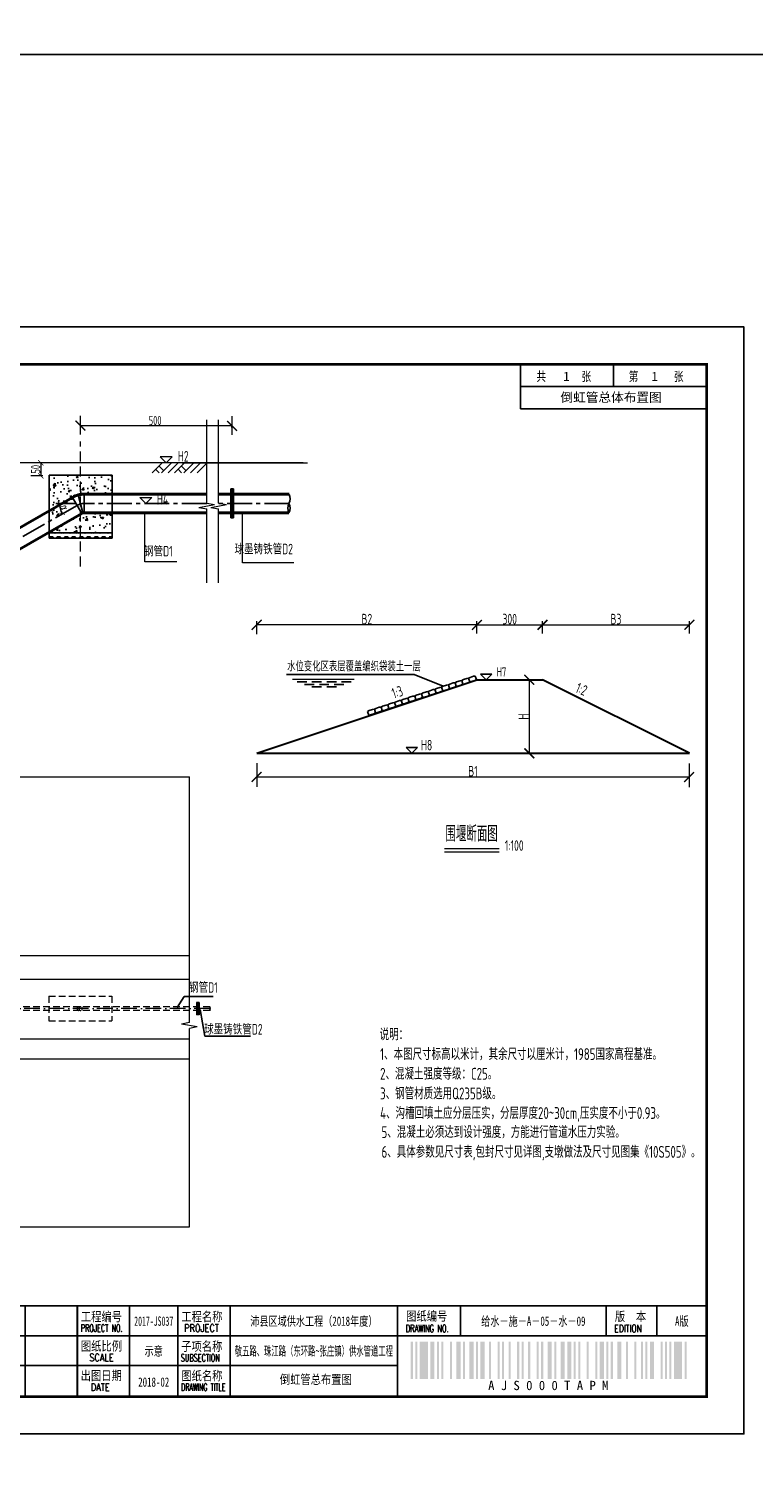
# Model space of a CAD drawing. Extents: x -493406 to 788281, y -298348 to -108123.
# Tile 6 of 6: x 455176 to 457940, y -289353 to -283813. Entities that reach past the tile are written whole.
import ezdxf
from ezdxf.enums import TextEntityAlignment as Align

# ---------------------------------------------------------------- set-up
doc = ezdxf.new("R2010")
doc.units = 0
for name, pattern in [('ACAD_ISO02W100', [15, 12, -3]), ('ACAD_ISO10W100', [18.5, 12, -3, 0.5, -3]), ('CENTER2', [28.575, 19.05, -3.175, 3.175, -3.175]), ('DASHED', [19.05, 12.7, -6.35])]:
    doc.linetypes.add(name, pattern=pattern)
for name, color, linetype in [('GPSCOMMON', 7, 'Continuous'), ('河底线', 5, 'DASHED'), ('管道中心线', 6, 'CENTER2')]:
    doc.layers.add(name, color=color, linetype=linetype)
for name, color, linetype, lineweight in [('SWJGYS01000', 24, 'Continuous', 0), ('建筑物', 2, 'Continuous', 60), ('标注', 4, 'Continuous', 13), ('河口线', 4, 'ACAD_ISO02W100', 70), ('管线', 1, 'Continuous', 25), ('管道', 1, 'Continuous', 25), ('细线', 7, 'Continuous', 20)]:
    doc.layers.add(name, color=color, linetype=linetype, lineweight=lineweight)
doc.styles.add('gpshz', font='tssdeng.shx', dxfattribs={"width": 0.7, "bigfont": 'tssdchn.shx'})
doc.styles.add('HZ', font='hztxt_e.shx', dxfattribs={"width": 0.7, "bigfont": 'hztxt.shx'})
doc.styles.add('图签', font='txt', dxfattribs={"width": 0.66})
doc.styles.add('图签 1', font='romanc.shx', dxfattribs={"width": 0.8})
doc.styles.add('图签1', font='romanc.shx', dxfattribs={"width": 0.8})
doc.styles.add('宋体', font='txt')
doc.dimstyles.new('1bi250', dxfattribs={"dimtxt": 75, "dimasz": 37.5, "dimexe": 37.5, "dimexo": 37.5, "dimgap": 2, "dimtad": 1, "dimdec": 0, "dimtxsty": 'HZ', "dimblk": 'ARCHTICK', "dimcen": 2.5, "dimclrd": 256, "dimclre": 256, "dimclrt": 256, "dimadec": 0, "dimazin": 0, "dimtfac": 1, "dimtdec": 0, "dimtmove": 2, "dimatfit": 2, "dimfxl": 0, "dimlwd": -1, "dimlwe": -1, "dimarcsym": 0})
doc.dimstyles.new('副本 1bi50', dxfattribs={"dimtxt": 35, "dimasz": 15, "dimexe": 15, "dimexo": 15, "dimgap": 0.01, "dimtad": 1, "dimdec": 0, "dimlfac": 0.014286, "dimdsep": 46, "dimtxsty": 'gpshz', "dimblk": 'ARCHTICK', "dimcen": 2.5, "dimclrd": 256, "dimclre": 256, "dimclrt": 256, "dimadec": 0, "dimazin": 0, "dimtfac": 1, "dimtdec": 0, "dimtmove": 2, "dimatfit": 0, "dimfxl": 0, "dimlwd": -1, "dimlwe": -1, "dimarcsym": 0})

# ---------------------------------------------------------------- blocks, each defined once
blk = doc.blocks.new('_ArchTick')
at = {"color": 0, "linetype": 'ByBlock', "const_width": 0.15}
blk.add_lwpolyline([(-0.5, -0.5), (0.5, 0.5)], dxfattribs=at)
blk = doc.blocks.new('*D76')
at = {"layer": 'Defpoints', "color": 0}
for p in [(455265.6, -285465.5), (455220.9, -285515.5), (455265.6, -285515.5)]:
    blk.add_point(p, dxfattribs=at)
at = {"layer": '标注'}
for p, q in [((455228.1, -285465.5), (455183.4, -285465.5)), ((455220.9, -285465.5), (455220.9, -285515.5)), ((455228.1, -285515.5), (455183.4, -285515.5))]:
    blk.add_line(p, q, dxfattribs=at)
at = {"layer": '标注', "xscale": 20, "yscale": 20, "zscale": 20}
for p, rotation in [((455220.9, -285465.5), 90), ((455220.9, -285515.5), 270)]:
    blk.add_blockref('_ArchTick', p, dxfattribs=dict(at, rotation=rotation))
at = {"layer": '标注', "insert": (455201.4, -285490.5), "char_height": 35, "attachment_point": 5, "rotation": 90, "style": 'gpshz'}
blk.add_mtext('50', dxfattribs=at)
blk = doc.blocks.new('*D79')
at = {"layer": 'Defpoints', "color": 0}
for p in [(455359.2, -285628.3), (454954.2, -285889.1), (453828.1, -285901), (454869.7, -285901.4), (454896.6, -285894.2)]:
    blk.add_point(p, dxfattribs=at)
at = {"layer": 'GPSCOMMON'}
blk.add_line((454899.1, -285901.4), (454970.3, -285901.4), dxfattribs=at)
blk.add_arc((454884.1, -285901.4), 71.1, 359.9821, 29.8923, dxfattribs=at)
at = {"layer": 'GPSCOMMON', "xscale": 15, "yscale": 15, "zscale": 15}
for p, rotation in [((454945.8, -285865.9), 119.892311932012), ((454955.3, -285901.4), 269.9821296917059)]:
    blk.add_blockref('_ArchTick', p, dxfattribs=dict(at, rotation=rotation))
at = {"layer": 'GPSCOMMON', "insert": (454969.8, -285878.5), "char_height": 35, "attachment_point": 5, "rotation": 284.9372, "style": 'gpshz'}
blk.add_mtext('α', dxfattribs=at)
blk = doc.blocks.new('*D80')
at = {"layer": 'Defpoints', "color": 0}
for p in [(455294.1, -285634.4), (455359.2, -285628.3), (455386.2, -285620.7), (455853.9, -285621), (454896.6, -285894.2)]:
    blk.add_point(p, dxfattribs=at)
at = {"layer": 'GPSCOMMON'}
blk.add_line((455357.4, -285620.7), (455277.9, -285620.6), dxfattribs=at)
blk.add_arc((455372.4, -285620.7), 79.5, 179.9606, 209.8923, dxfattribs=at)
at = {"layer": 'GPSCOMMON', "xscale": 15, "yscale": 15, "zscale": 15}
for p, rotation in [((455292.9, -285620.6), 89.96055864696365), ((455303.5, -285660.3), 299.8923119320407)]:
    blk.add_blockref('_ArchTick', p, dxfattribs=dict(at, rotation=rotation))
at = {"layer": 'GPSCOMMON', "insert": (455312.5, -285636.7), "char_height": 35, "attachment_point": 5, "rotation": 284.9264, "style": 'gpshz'}
blk.add_mtext('α', dxfattribs=at)
blk = doc.blocks.new('*U56')
at = {"linetype": 'Continuous'}
h = blk.add_hatch(color=0, dxfattribs=at)
h.paths.add_polyline_path([(30.15, 24.21), (30.15, 23.67), (29.79, 23.67), (29.79, 25.06), (30.15, 25.06), (30.15, 24.58), (30.49, 24.58), (30.49, 25.94), (29.45, 25.94), (29.45, 22.84), (30.49, 22.84), (30.49, 24.21)])
h.paths.add_polyline_path([(30.83, 24.21), (30.83, 22.84), (32.1, 22.84), (32.1, 25.94), (31.17, 25.94), (31.17, 29.16), (31.76, 29.16), (31.76, 27.64), (32.1, 27.64), (32.1, 29.98), (30.83, 29.98), (30.83, 25.06), (31.76, 25.06), (31.76, 23.67), (31.17, 23.67), (31.17, 24.21)])
h.paths.add_polyline_path([(33.25, 25.94), (33.25, 23.67), (32.78, 23.67), (32.78, 29.16), (33.25, 29.16), (33.25, 27.64), (33.59, 27.64), (33.59, 29.98), (32.44, 29.98), (32.44, 22.84), (33.59, 22.84), (33.59, 25.94)])
h.paths.add_polyline_path([(35.22, 29.98), (33.93, 29.98), (33.93, 22.84), (35.22, 22.84), (35.22, 23.67), (34.27, 23.67), (34.27, 25.06), (35.22, 25.06), (35.22, 25.94), (34.27, 25.94), (34.27, 29.16), (35.22, 29.16)])
h.paths.add_polyline_path([(36.25, 24.21), (36.25, 23.67), (35.9, 23.67), (35.9, 25.06), (36.25, 25.06), (36.25, 24.58), (36.59, 24.58), (36.59, 25.94), (35.56, 25.94), (35.56, 22.84), (36.59, 22.84), (36.59, 24.21)])
at = {"color": 0}
for p, q in [((7, 287), (7, 187)), ((25, 287), (7, 287)), ((13, 287), (13, 187)), ((19, 287), (19, 187)), ((360, 275), (360, 287)), ((385, 281), (385, 287)), ((410, 275), (410, 287)), ((360, 281), (410, 281)), ((360, 275), (410, 275)), ((25, 262), (7, 262)), ((25, 237), (7, 237)), ((25, 212), (7, 212)), ((25, 187), (7, 187)), ((129, 10.34), (129, 34.34)), ((142.36, 10.34), (142.36, 34.34)), ((157, 10.34), (157, 34.34)), ((171, 10.34), (171, 34.34)), ((185, 10.34), (185, 34.34)), ((199, 10.34), (199, 34.34)), ((213, 10.34), (213, 34.34)), ((227, 10.34), (227, 34.34)), ((255, 10.34), (255, 34.34)), ((268, 10.34), (268, 34.34)), ((282, 10.34), (282, 34.34)), ((327, 34.34), (327, 26.34)), ((343.88, 34.34), (343.88, 26.34)), ((383.01, 26.34), (383.01, 34.34)), ((396.62, 26.34), (396.62, 34.34)), ((115, 26.34), (330, 26.34)), ((327, 26.34), (410, 26.34)), ((327, 10.34), (327, 26.34)), ((115, 18.34), (327, 18.34))]:
    blk.add_line(p, q, dxfattribs=at)
blk.add_lwpolyline([(0, 0), (420, 0), (420, 297), (0, 297)], close=True, dxfattribs=at)
for points, const_width in [([(410, 10), (410, 287), (25, 287), (25, 10), (410, 10)], 0.75), ([(25, 34.34), (410, 34.34)], 0.5), ([(115, 10.34), (115, 34.34)], 0.5), ([(241, 10.34), (241, 34.34)], 0.5), ([(327, 10.34), (327, 26.34)], 0.35), ([(327, 26.34), (410, 26.34)], 0.35)]:
    blk.add_lwpolyline(points, dxfattribs=dict(at, const_width=const_width))
at = {"color": 0, "linetype": 'Continuous', "const_width": 0.107}
blk.add_lwpolyline([(28, 21.34), (38, 21.34), (38, 31.34), (28, 31.34)], close=True, dxfattribs=at)
at = {"color": 0}
for points in [[(330.54, 14.73), (330.54, 24.73), (331.09, 14.73), (331.09, 24.73)], [(331.74, 14.73), (331.74, 24.73), (332.29, 14.73), (332.29, 24.73)], [(332.94, 14.73), (332.94, 24.73), (335.14, 14.73), (335.14, 24.73)], [(335.79, 14.73), (335.79, 24.73), (336.89, 14.73), (336.89, 24.73)], [(337.54, 14.73), (337.54, 24.73), (338.09, 14.73), (338.09, 24.73)], [(338.74, 14.73), (338.74, 24.73), (339.29, 14.73), (339.29, 24.73)], [(341.04, 14.73), (341.04, 24.73), (341.59, 14.73), (341.59, 24.73)], [(342.79, 14.73), (342.79, 24.73), (343.89, 14.73), (343.89, 24.73)], [(344.54, 14.73), (344.54, 24.73), (345.09, 14.73), (345.09, 24.73)], [(346.29, 14.73), (346.29, 24.73), (347.39, 14.73), (347.39, 24.73)], [(348.04, 14.73), (348.04, 24.73), (348.59, 14.73), (348.59, 24.73)], [(349.24, 14.73), (349.24, 24.73), (350.34, 14.73), (350.34, 24.73)], [(351.54, 14.73), (351.54, 24.73), (352.09, 14.73), (352.09, 24.73)], [(353.84, 14.73), (353.84, 24.73), (354.39, 14.73), (354.39, 24.73)], [(355.04, 14.73), (355.04, 24.73), (355.59, 14.73), (355.59, 24.73)], [(356.79, 14.73), (356.79, 24.73), (357.34, 14.73), (357.34, 24.73)], [(359.09, 14.73), (359.09, 24.73), (359.64, 14.73), (359.64, 24.73)], [(360.29, 14.73), (360.29, 24.73), (360.84, 14.73), (360.84, 24.73)], [(362.04, 14.73), (362.04, 24.73), (362.59, 14.73), (362.59, 24.73)], [(364.34, 14.73), (364.34, 24.73), (364.89, 14.73), (364.89, 24.73)], [(365.54, 14.73), (365.54, 24.73), (366.09, 14.73), (366.09, 24.73)], [(367.29, 14.73), (367.29, 24.73), (368.39, 14.73), (368.39, 24.73)], [(369.04, 14.73), (369.04, 24.73), (369.59, 14.73), (369.59, 24.73)], [(370.79, 14.73), (370.79, 24.73), (371.89, 14.73), (371.89, 24.73)], [(372.54, 14.73), (372.54, 24.73), (373.64, 14.73), (373.64, 24.73)], [(374.29, 14.73), (374.29, 24.73), (374.84, 14.73), (374.84, 24.73)], [(375.49, 14.73), (375.49, 24.73), (376.04, 14.73), (376.04, 24.73)], [(377.79, 14.73), (377.79, 24.73), (378.34, 14.73), (378.34, 24.73)], [(380.09, 14.73), (380.09, 24.73), (380.64, 14.73), (380.64, 24.73)], [(381.29, 14.73), (381.29, 24.73), (382.39, 14.73), (382.39, 24.73)], [(383.04, 14.73), (383.04, 24.73), (383.59, 14.73), (383.59, 24.73)], [(384.24, 14.73), (384.24, 24.73), (384.79, 14.73), (384.79, 24.73)], [(385.99, 14.73), (385.99, 24.73), (387.09, 14.73), (387.09, 24.73)], [(388.29, 14.73), (388.29, 24.73), (388.84, 14.73), (388.84, 24.73)], [(390.59, 14.73), (390.59, 24.73), (391.14, 14.73), (391.14, 24.73)], [(392.34, 14.73), (392.34, 24.73), (392.89, 14.73), (392.89, 24.73)], [(393.54, 14.73), (393.54, 24.73), (394.09, 14.73), (394.09, 24.73)], [(394.74, 14.73), (394.74, 24.73), (395.84, 14.73), (395.84, 24.73)], [(397.59, 14.73), (397.59, 24.73), (398.14, 14.73), (398.14, 24.73)], [(398.79, 14.73), (398.79, 24.73), (399.34, 14.73), (399.34, 24.73)], [(399.99, 14.73), (399.99, 24.73), (400.54, 14.73), (400.54, 24.73)], [(401.19, 14.73), (401.19, 24.73), (403.39, 14.73), (403.39, 24.73)], [(404.04, 14.73), (404.04, 24.73), (404.59, 14.73), (404.59, 24.73)], [(404.59, 14.73), (404.59, 24.73), (404.59, 14.73), (404.59, 24.73)], [(404.59, 14.73), (404.59, 24.73), (404.59, 14.73), (404.59, 24.73)], [(404.59, 14.73), (404.59, 24.73), (404.59, 14.73), (404.59, 24.73)], [(404.59, 14.73), (404.59, 24.73), (404.59, 14.73), (404.59, 24.73)], [(404.59, 14.73), (404.59, 24.73), (404.59, 14.73), (404.59, 24.73)], [(404.59, 14.73), (404.59, 24.73), (404.59, 14.73), (404.59, 24.73)], [(404.59, 14.73), (404.59, 24.73), (404.59, 14.73), (404.59, 24.73)], [(404.59, 14.73), (404.59, 24.73), (404.59, 14.73), (404.59, 24.73)], [(404.59, 14.73), (404.59, 24.73), (404.59, 14.73), (404.59, 24.73)], [(404.59, 14.73), (404.59, 24.73), (404.59, 14.73), (404.59, 24.73)], [(404.59, 14.73), (404.59, 24.73), (404.59, 14.73), (404.59, 24.73)], [(404.59, 14.73), (404.59, 24.73), (404.59, 14.73), (404.59, 24.73)], [(404.59, 14.73), (404.59, 24.73), (404.59, 14.73), (404.59, 24.73)], [(404.59, 14.73), (404.59, 24.73), (404.59, 14.73), (404.59, 24.73)], [(404.59, 14.73), (404.59, 24.73), (404.59, 14.73), (404.59, 24.73)], [(404.59, 14.73), (404.59, 24.73), (404.59, 14.73), (404.59, 24.73)], [(404.59, 14.73), (404.59, 24.73), (404.59, 14.73), (404.59, 24.73)]]:
    blk.add_solid(points, dxfattribs=at)
at = {"color": 0, "linetype": 'Continuous'}
for s, height, style, width, p in [('共       张', 2.5, '图签', 0.8, (364.26, 282.49)), ('第       张', 2.5, '图签', 0.8, (389.04, 282.49)), ('中国市政工程西北设计研究院有限公司', 4, '图签', 0.74, (40.74, 26.71)), ('设计总负责', 2.5, '图签', 0.67, (115.98, 30.39)), ('审    定', 2.5, '图签', 0.85, (157.92, 30.22)), ('设    计', 2.5, '图签', 0.85, (199.94, 30.25)), ('工程编号', 2.5, '图签', 0.85, (241.94, 30.2)), ('工程名称', 2.5, '图签', 0.85, (268.91, 30.22)), ('图纸编号', 2.5, '图签', 0.85, (329.28, 30.36)), ('版  本', 2.5, '图签', 0.85, (385.33, 30.27)), ('DES.MANAGER', 2, '图签1', 0.55, (116.1, 27.26)), ('APPROVED', 2, '图签 1', 0.75, (158.02, 27.38)), ('DESIGNED', 2, '图签 1', 0.78, (199.99, 27.38)), ('PROJECT NO.', 2, '图签 1', 0.6, (241.93, 27.38)), ('PROJECT', 2, '图签 1', 0.8, (269.68, 27.39)), ('DRAWING NO.', 2, '图签 1', 0.59, (329.18, 27.29)), ('EDITION', 2, '图签 1', 0.75, (385.15, 27.26)), ('CSCEC AECOM CONSULTANTS CO.,LTD', 3, '图签', 1.07, (41.06, 21.47)), ('设计负责', 2.5, '图签', 0.85, (115.98, 22.4)), ('审    核', 2.5, '图签', 0.85, (157.92, 22.21)), ('注册工程师', 2.5, '图签', 0.68, (200, 22.38)), ('图纸比例', 2.5, '图签', 0.85, (241.94, 22.31)), ('子项名称', 2.5, '图签', 0.85, (268.88, 22.24)), ('MASTER DES.', 2, '图签1', 0.57, (116.21, 19.2)), ('EXAMINED', 2, '图签 1', 0.79, (157.88, 19.46)), ('REG.ENGINEER', 2, '图签 1', 0.53, (199.98, 19.5)), ('SCALE', 2, '图签 1', 0.8, (244.22, 19.48)), ('SUBSECTION', 2, '图签 1', 0.64, (268.76, 19.39)), ('专业负责', 2.5, '图签', 0.85, (115.95, 14.38)), ('校    核', 2.5, '图签', 0.85, (158, 14.42)), ('注册建筑师', 2.5, '图签', 0.68, (200.02, 14.45)), ('出图日期', 2.5, '图签', 0.85, (241.87, 14.4)), ('图纸名称', 2.5, '图签', 0.85, (268.91, 14.33)), ('PROPERTY IN COPYRIGHT', 2, '图签 1', 0.8, (79.11, 12.55)), ('SPE.MANAGER', 2, '图签 1', 0.56, (115.81, 11.53)), ('CHECKED', 2, '图签 1', 0.85, (157.85, 11.55)), ('REG.ARCHITECT', 2, '图签 1', 0.5, (199.98, 11.52)), ('DATE', 2, '图签 1', 0.8, (244.61, 11.52)), ('DRAWING TITLE', 2, '图签 1', 0.5, (268.86, 11.53))]:
    blk.add_text(s, height=height, dxfattribs=dict(at, style=style, width=width)).set_placement(p)
at = {"color": 0, "linetype": 'Continuous', "style": '图签'}
for s, p in [('设计证书：', (27.85, 16.24)), ('版权所有', (89.96, 16.29)), ('咨询证书：', (27.76, 12.7))]:
    blk.add_text(s, height=2, dxfattribs=at).set_placement(p)
at = {"color": 0}
blk.add_text('A J S 0 0 0 T A P M ', height=2.5, dxfattribs=at).set_placement((368.31, 14.23), align=Align.TOP_CENTER)
at = {"color": 0, "linetype": 'Continuous', "style": '图签', "flags": 8}
for tag, width, p, p2 in [('设计总负责', 0.611046, (130.25, 28.99), (141.11, 28.99)), ('工程名称', 2.988281, (283.25, 28.99), (325.75, 28.99)), ('图纸编号', 2.575163, (345.13, 28.99), (381.76, 28.99)), ('子项名称', 2.988281, (283.25, 20.99), (325.75, 20.99))]:
    blk.add_attdef(tag, text='', height=2.5, dxfattribs=dict(at, width=width)).set_placement(p, p2, align=Align.FIT)
at = {"color": 0, "linetype": 'Continuous', "ltscale": 0.055, "style": '图签', "flags": 8}
for tag, width, p, p2 in [('审定', 1.617188, (172.25, 28.99), (183.75, 28.99)), ('设计', 1.617188, (214.25, 28.99), (225.75, 28.99)), ('工程编号', 0.738284, (256.25, 28.99), (266.75, 28.99)), ('版本', 1.530605, (397.87, 28.99), (408.75, 28.99)), ('设计负责', 0.763807, (130.25, 20.99), (141.11, 20.99)), ('审核', 1.617188, (172.25, 20.99), (183.75, 20.99)), ('注册工程师', 0.646875, (214.25, 20.99), (225.75, 20.99)), ('图纸比例', 0.738284, (256.25, 20.99), (266.75, 20.99)), ('专业负责', 0.763807, (130.25, 12.65), (141.11, 12.65)), ('校核', 1.617188, (172.25, 12.65), (183.75, 12.65)), ('注册建筑师', 0.646875, (214.25, 12.65), (225.75, 12.65)), ('出图日期', 0.738284, (256.25, 12.65), (266.75, 12.65))]:
    blk.add_attdef(tag, text='', height=2.5, dxfattribs=dict(at, width=width)).set_placement(p, p2, align=Align.FIT)
at = {"color": 0, "linetype": 'Continuous', "style": '图签'}
for tag, p, width in [('设计证书', (43.26, 16.37), 1.55), ('咨询证书', (43.26, 12.88), 0.9)]:
    blk.add_attdef(tag, p, '', height=2, dxfattribs=dict(at, width=width))
at = {"color": 0, "linetype": 'Continuous', "style": '图签', "width": 0.85}
for tag, height, p in [('图纸名称_1_1', 2.5, (305.02, 13.35)), ('图纸名称_2_1', 2.2, (305.02, 15.12)), ('图纸名称_2_2', 2.2, (305.02, 11.51))]:
    blk.add_attdef(tag, text='', height=height, dxfattribs=at).set_placement(p, align=Align.CENTER)
blk = doc.blocks.new('20180504.1552004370')
at = {"layer": 'GPSCOMMON', "ltscale": 1.5}
h = blk.add_hatch(dxfattribs=at)
h.set_pattern_fill('AR-CONC', color=256, scale=0.4, style=0)
h.set_pattern_definition([(50, (-20210.14, -127578.82), (72.8738676, -6.375634), [7.62, -83.82]), (355, (-20210.14, -127578.82), (-14.097369, 76.422738), [6.096, -67.056234]), (100.451445, (-20204.07, -127579.35), (58.776499, 70.047101), [6.476004, -71.236098]), (46.1842, (-20210.14, -127558.5), (108.431616, -16.816931), [11.43, -125.73]), (96.635558, (-20201.1, -127559.9), (94.961654, 98.97045), [9.71401, -106.854243]), (351.18415, (-20210.14, -127558.5), (94.961654, 98.97045), [9.143987, -100.583893]), (21, (-20199.98, -127563.58), (60.6457565, -40.906079), [7.62, -83.82]), (326, (-20199.98, -127563.58), (24.720811, 73.675186), [6.096, -67.056]), (71.451445, (-20194.926, -127566.99), (85.366568, 32.769108), [6.476004, -71.235975]), (37.5, (-20210.14, -127578.822), (1.2354413, 33.8220155), [0, -66.2432, 0, -68.072, 0, -67.31]), (7.5, (-20210.14, -127578.822), (26.727865, 40.07223), [0, -38.8112, 0, -64.7192, 0, -25.654]), (327.5, (-20232.797, -127578.822), (54.236238, -2.2914976), [0, -25.4, 0, -79.248, 0, -105.156]), (317.5, (-20242.957, -127578.82), (59.2516726, 10.1705964), [0, -33.02, 0, -52.6288, 0, -74.676])])
h.paths.add_polyline_path([(455493.4, -285512.71), (455372.23, -285512.71), (455372.23, -285586.63, -0.0392203), (455386.21, -285585.53), (455493.4, -285585.53)])
h.paths.add_polyline_path([(455372.23, -285512.71), (455253.4, -285512.71), (455253.4, -285689.09), (455359.21, -285628.26), (455341.46, -285597.52, -0.0919574), (455372.23, -285586.63)])
h.paths.add_polyline_path([(455372.23, -285661.68), (455253.4, -285730), (455253.4, -285732.71), (455372.23, -285732.71)])
h.paths.add_polyline_path([(455493.4, -285656.53), (455386.21, -285656.53, 0.1316525), (455376.96, -285659.01), (455376.94, -285658.97), (455372.23, -285661.68), (455372.23, -285732.71), (455493.4, -285732.71)])
at = {"layer": 'GPSCOMMON'}
h = blk.add_hatch(dxfattribs=at)
h.set_pattern_fill('TRIANG', color=256, scale=3, style=0)
h.set_pattern_definition([(60, (-3725.166, -123199.535), (-14.2875, 24.7466759), [14.2875, -14.2875]), (120, (-3725.166, -123199.535), (-28.575, 2e-08), [14.2875, -14.2875]), (0, (-3732.31, -123187.162), (14.2875, 24.7466759), [14.2875, -14.2875])])
h.paths.add_polyline_path([(455373.36, -285732.71), (455253.4, -285732.71), (455253.4, -285752.71), (455373.36, -285752.71)])
h.paths.add_polyline_path([(455493.4, -285732.71), (455373.36, -285732.71), (455373.36, -285752.71), (455493.4, -285752.71)])
for p, q in [((455253.4, -285752.71, -423.94), (455253.4, -285512.71, -423.94)), ((455253.4, -285512.71, -423.94), (455493.4, -285512.71, -423.94)), ((455493.4, -285752.71, -423.94), (455493.4, -285512.71, -423.94)), ((455950.3, -285565.53, -415.89), (455945.3, -285565.53, -415.89)), ((455945.3, -285565.53, -415.89), (455945.3, -285675.88, -415.89)), ((455950.3, -285565.53, -415.89), (455950.3, -285675.88, -415.89)), ((455950.3, -285585.53, -415.89), (455950.3, -285565.53, -415.89)), ((455950.3, -285565.53, -415.89), (455955.3, -285565.53, -415.89)), ((455955.3, -285565.53, -415.89), (455955.3, -285675.88, -415.89)), ((455950.3, -285675.88, -415.89), (455945.3, -285675.88, -415.89)), ((455950.3, -285675.88, -415.89), (455955.3, -285675.88, -415.89)), ((455253.4, -285732.71, -423.94), (455493.4, -285732.71, -423.94)), ((455253.4, -285752.71, -423.94), (455493.4, -285752.71, -423.94)), ((455768, -287498.86), (455741.26, -287541.97, -2843.56)), ((455768, -287498.86), (455878.5, -287498.86)), ((455846.44, -287650.2, -2016.35), (455829.29, -287549.07, -2855.73)), ((455846.44, -287650.2, -2016.35), (456020.81, -287650.2, -2016.35))]:
    blk.add_line(p, q, dxfattribs=at)
blk.add_lwpolyline([(451460.3, -283910.4), (458292.3, -283910.4), (458292.3, -294926.9), (451460.3, -294926.9)], close=True, dxfattribs=at)
for centre, radius, start, end in [((456138.16, -285603.08, -423.94), 33.94, 328.72209, 29.87206), ((456202.25, -285639.03, -423.94), 39.58, 152.41136, 206.23379), ((456135.32, -285638.24, -423.94), 36.36, 329.80865, 28.8365), ((455871.39, -287541.97, -2860.7), 7.1, 150, 210), ((455859.09, -287541.97, -2860.7), 7.1, 330, 30), ((455859.09, -287549.07, -2860.7), 7.1, 330, 30)]:
    blk.add_arc(centre, radius, start, end, dxfattribs=at)
at = {"layer": 'SWJGYS01000', "color": 1, "linetype": 'DASHED', "lineweight": 15, "ltscale": 2}
for p, q in [((455865.24, -287538.42, -2860.7), (452824.47, -287538.42, -2440.29)), ((455252.07, -287498.52, 2191.06), (455252.07, -287592.52, 2191.06)), ((455252.07, -287498.52, -2508.47), (455492.07, -287498.52, -2508.47)), ((455492.07, -287498.52, 2191.06), (455492.07, -287592.52, 2191.06)), ((455865.24, -287552.62, -2860.7), (452824.47, -287552.62, -2440.29)), ((455252.07, -287592.52, -2508.47), (455492.07, -287592.52, -2508.47))]:
    blk.add_line(p, q, dxfattribs=at)
at = {"layer": 'SWJGYS01000', "color": 1, "linetype": 'ACAD_ISO10W100', "lineweight": 15, "ltscale": 5}
for p, q in [((455865.24, -287545.52, -2860.7), (452824.47, -287545.52, -2440.29)), ((455377.73, -287538.42, -312.01), (455377.73, -287552.62, -312.01))]:
    blk.add_line(p, q, dxfattribs=at)
for centre in [(455366.2, -287545.52, 4694.14), (455373.59, -287545.52, 4694.14)]:
    blk.add_arc(centre, 7.1, 90, 270, dxfattribs=at)
at = {"layer": '建筑物', "lineweight": -3}
for p, q in [((456644.49, -286272.86), (456157.99, -286272.86)), ((456644.49, -286272.86), (456755.45, -286317.38)), ((456940.49, -286271.37), (456897.67, -286271.37)), ((456897.67, -286271.37), (456919.08, -286292.78)), ((456940.49, -286271.37), (456919.08, -286292.78)), ((456235.14, -286301.09), (456198.53, -286301.09)), ((456263.35, -286310.09), (456226.74, -286310.09)), ((456291.56, -286301.09), (456254.95, -286301.09)), ((456291.56, -286319.09), (456254.95, -286319.09)), ((456319.77, -286310.09), (456283.16, -286310.09)), ((456347.97, -286301.09), (456311.37, -286301.09)), ((456347.97, -286319.09), (456311.37, -286319.09)), ((456376.18, -286310.09), (456339.58, -286310.09)), ((456404.39, -286301.09), (456367.79, -286301.09)), ((456704.14, -286334.23), (456716.97, -286330.02)), ((456716.97, -286330.02), (456723.8, -286329.19)), ((456729.8, -286325.8), (456723.8, -286329.19)), ((456723.8, -286329.19), (456728.23, -286342.66)), ((456723.8, -286329.19), (456728.23, -286342.66)), ((456729.8, -286325.8), (456742.62, -286321.59)), ((456742.62, -286321.59), (456749.45, -286320.77)), ((456755.45, -286317.38), (456749.45, -286320.77)), ((456749.45, -286320.77), (456753.88, -286334.23)), ((456749.45, -286320.77), (456753.88, -286334.23)), ((456755.45, -286317.38), (456768.27, -286313.16)), ((456773.54, -286329.19), (456760.71, -286333.41)), ((456768.27, -286313.16), (456775.11, -286312.34)), ((456779.53, -286325.8), (456773.54, -286329.19)), ((456781.1, -286308.95), (456775.11, -286312.34)), ((456775.11, -286312.34), (456779.53, -286325.8)), ((456775.11, -286312.34), (456779.53, -286325.8)), ((456779.53, -286325.8), (456786.36, -286324.98)), ((456781.1, -286308.95), (456793.92, -286304.73)), ((456799.19, -286320.77), (456786.36, -286324.98)), ((456793.92, -286304.73), (456800.76, -286303.91)), ((456805.18, -286317.38), (456799.19, -286320.77)), ((456806.75, -286300.52), (456800.76, -286303.91)), ((456800.76, -286303.91), (456805.18, -286317.38)), ((456800.76, -286303.91), (456805.18, -286317.38)), ((456805.18, -286317.38), (456812.02, -286316.55)), ((456806.75, -286300.52), (456819.57, -286296.31)), ((456824.84, -286312.34), (456812.02, -286316.55)), ((456819.57, -286296.31), (456826.41, -286295.48)), ((456830.83, -286308.95), (456824.84, -286312.34)), ((456832.4, -286292.09), (456826.41, -286295.48)), ((456826.41, -286295.48), (456830.83, -286308.95)), ((456826.41, -286295.48), (456830.83, -286308.95)), ((456830.83, -286308.95), (456837.67, -286308.12)), ((456832.4, -286292.09), (456845.22, -286287.88)), ((456850.49, -286303.91), (456837.67, -286308.12)), ((456845.22, -286287.88), (456852.06, -286287.05)), ((456856.48, -286300.52), (456850.49, -286303.91)), ((456858.05, -286283.66), (456852.06, -286287.05)), ((456852.06, -286287.05), (456856.48, -286300.52)), ((456852.06, -286287.05), (456856.48, -286300.52)), ((456856.48, -286300.52), (456863.32, -286299.7)), ((456858.05, -286283.66), (456870.87, -286279.45)), ((456876.14, -286295.48), (456863.32, -286299.7)), ((456870.87, -286279.45), (456877.71, -286278.63)), ((456882.13, -286292.09), (456876.14, -286295.48)), ((456877.71, -286278.63), (456882.13, -286292.09)), ((456537.41, -286389.02), (456544.25, -286388.19)), ((456550.24, -286384.8), (456544.25, -286388.19)), ((456550.24, -286384.8), (456544.25, -286388.19)), ((456544.25, -286388.19), (456548.67, -286401.66)), ((456544.25, -286388.19), (456548.67, -286401.66)), ((456544.25, -286388.19), (456548.67, -286401.66)), ((456544.25, -286388.19), (456548.67, -286401.66)), ((456550.24, -286384.8), (456563.06, -286380.59)), ((456563.06, -286380.59), (456569.9, -286379.76)), ((456575.89, -286376.37), (456569.9, -286379.76)), ((456569.9, -286379.76), (456574.32, -286393.23)), ((456569.9, -286379.76), (456574.32, -286393.23)), ((456575.89, -286376.37), (456588.72, -286372.16)), ((456593.98, -286388.19), (456581.16, -286392.41)), ((456588.72, -286372.16), (456595.55, -286371.33)), ((456599.97, -286384.8), (456593.98, -286388.19)), ((456601.54, -286367.95), (456595.55, -286371.33)), ((456601.54, -286367.95), (456595.55, -286371.33)), ((456595.55, -286371.33), (456599.97, -286384.8)), ((456595.55, -286371.33), (456599.97, -286384.8)), ((456595.55, -286371.33), (456599.97, -286384.8)), ((456595.55, -286371.33), (456599.97, -286384.8)), ((456599.97, -286384.8), (456606.81, -286383.98)), ((456601.54, -286367.95), (456614.37, -286363.73)), ((456619.63, -286379.76), (456606.81, -286383.98)), ((456614.37, -286363.73), (456621.2, -286362.91)), ((456625.63, -286376.37), (456619.63, -286379.76)), ((456627.19, -286359.52), (456621.2, -286362.91)), ((456621.2, -286362.91), (456625.63, -286376.37)), ((456621.2, -286362.91), (456625.63, -286376.37)), ((456625.63, -286376.37), (456632.46, -286375.55)), ((456627.19, -286359.52), (456640.02, -286355.3)), ((456645.28, -286371.33), (456632.46, -286375.55)), ((456640.02, -286355.3), (456646.85, -286354.48)), ((456651.28, -286367.95), (456645.28, -286371.33)), ((456652.84, -286351.09), (456646.85, -286354.48)), ((456652.84, -286351.09), (456646.85, -286354.48)), ((456646.85, -286354.48), (456651.28, -286367.95)), ((456646.85, -286354.48), (456651.28, -286367.95)), ((456646.85, -286354.48), (456651.28, -286367.95)), ((456646.85, -286354.48), (456651.28, -286367.95)), ((456651.28, -286367.95), (456658.11, -286367.12)), ((456652.84, -286351.09), (456665.67, -286346.88)), ((456670.94, -286362.91), (456658.11, -286367.12)), ((456665.67, -286346.88), (456672.5, -286346.05)), ((456676.93, -286359.52), (456670.94, -286362.91)), ((456678.49, -286342.66), (456672.5, -286346.05)), ((456678.49, -286342.66), (456672.5, -286346.05)), ((456672.5, -286346.05), (456676.93, -286359.52)), ((456672.5, -286346.05), (456676.93, -286359.52)), ((456672.5, -286346.05), (456676.93, -286359.52)), ((456672.5, -286346.05), (456676.93, -286359.52)), ((456676.93, -286359.52), (456683.76, -286358.69)), ((456678.49, -286342.66), (456691.32, -286338.45)), ((456696.59, -286354.48), (456683.76, -286358.69)), ((456691.32, -286338.45), (456698.15, -286337.62)), ((456702.58, -286351.09), (456696.59, -286354.48)), ((456704.14, -286334.23), (456698.15, -286337.62)), ((456704.14, -286334.23), (456698.15, -286337.62)), ((456698.15, -286337.62), (456702.58, -286351.09)), ((456698.15, -286337.62), (456702.58, -286351.09)), ((456698.15, -286337.62), (456702.58, -286351.09)), ((456698.15, -286337.62), (456702.58, -286351.09)), ((456702.58, -286351.09), (456709.41, -286350.26)), ((456722.24, -286346.05), (456709.41, -286350.26)), ((456728.23, -286342.66), (456722.24, -286346.05)), ((456728.23, -286342.66), (456735.06, -286341.84)), ((456747.89, -286337.62), (456735.06, -286341.84)), ((456753.88, -286334.23), (456747.89, -286337.62)), ((456753.88, -286334.23), (456760.71, -286333.41)), ((456473.29, -286410.09), (456467.3, -286413.48)), ((456467.3, -286413.48), (456471.72, -286426.94)), ((456467.3, -286413.48), (456471.72, -286426.94)), ((456471.72, -286426.94), (456478.55, -286426.12)), ((456473.29, -286410.09), (456486.11, -286405.87)), ((456491.38, -286421.9), (456478.55, -286426.12)), ((456486.11, -286405.87), (456492.95, -286405.05)), ((456497.37, -286418.51), (456491.38, -286421.9)), ((456498.94, -286401.66), (456492.95, -286405.05)), ((456498.94, -286401.66), (456492.95, -286405.05)), ((456492.95, -286405.05), (456497.37, -286418.51)), ((456492.95, -286405.05), (456497.37, -286418.51)), ((456492.95, -286405.05), (456497.37, -286418.51)), ((456492.95, -286405.05), (456497.37, -286418.51)), ((456497.37, -286418.51), (456504.2, -286417.69)), ((456498.94, -286401.66), (456511.76, -286397.44)), ((456517.03, -286413.48), (456504.2, -286417.69)), ((456511.76, -286397.44), (456518.6, -286396.62)), ((456523.02, -286410.09), (456517.03, -286413.48)), ((456524.59, -286393.23), (456518.6, -286396.62)), ((456518.6, -286396.62), (456523.02, -286410.09)), ((456518.6, -286396.62), (456523.02, -286410.09)), ((456523.02, -286410.09), (456529.86, -286409.26)), ((456524.59, -286393.23), (456537.41, -286389.02)), ((456542.68, -286405.05), (456529.86, -286409.26)), ((456548.67, -286401.66), (456542.68, -286405.05)), ((456548.67, -286401.66), (456555.51, -286400.83)), ((456568.33, -286396.62), (456555.51, -286400.83)), ((456574.32, -286393.23), (456568.33, -286396.62)), ((456574.32, -286393.23), (456581.16, -286392.41)), ((456656.93, -286551.28), (456614.11, -286551.28)), ((456614.11, -286551.28), (456635.52, -286572.69)), ((456656.93, -286551.28), (456635.52, -286572.69))]:
    blk.add_line(p, q, dxfattribs=at)
at = {"layer": '标注'}
for p, q in [((455950.45, -285325.33), (455371.61, -285325.33)), ((455372.11, -285357.83, -415.89), (455372.11, -285286.53, -415.89)), ((455372.11, -285343.93, 2199.11), (455372.11, -285286.53, 2199.11)), ((455853.9, -285619.34, 1767.12), (455853.9, -285301.92, 1767.12)), ((455899, -285619.34, 1767.12), (455899, -285301.92, 1767.12)), ((455950.3, -285325.68), (455949.6, -285324.98)), ((455949.95, -285331.3), (455949.95, -285324.83)), ((455950.3, -285359.48, -415.89), (455950.3, -285288.18, -415.89)), ((455950.3, -285345.58, 2199.11), (455950.3, -285288.18, 2199.11)), ((455721.58, -285442.76, -423.94), (455676.05, -285442.76, -423.94)), ((455676.05, -285442.76, -423.94), (455698.81, -285465.53, -423.94)), ((455698.81, -285465.53, -423.94), (455721.58, -285442.76, -423.94)), ((455683.55, -285465.53, -423.94), (455645.46, -285503.62, -423.94)), ((455658.63, -285490.44, -423.94), (455671.81, -285503.62, -423.94)), ((455671.09, -285477.99, -423.94), (455688.98, -285495.87, -423.94)), ((455719.32, -285465.53, -423.94), (455681.23, -285503.62, -423.94)), ((455744.24, -285465.53, -423.94), (455706.15, -285503.62, -423.94)), ((455769.16, -285465.53, -423.94), (455731.06, -285503.62, -423.94)), ((455744.24, -285490.44, -423.94), (455757.42, -285503.62, -423.94)), ((455756.7, -285477.99, -423.94), (455774.59, -285495.87, -423.94)), ((455759.74, -285465.53, -423.94), (456014.59, -285465.53, -423.94)), ((455804.93, -285465.53, -423.94), (455766.84, -285503.62, -423.94)), ((455829.85, -285465.53, -423.94), (455791.75, -285503.62, -423.94)), ((455854.77, -285465.53, -423.94), (455816.67, -285503.62, -423.94)), ((455621.27, -285620.87, -423.94), (455598.51, -285598.1, -423.94)), ((455598.51, -285598.1, -423.94), (455644.03, -285598.1, -423.94)), ((455644.03, -285598.1, -423.94), (455621.27, -285620.87, -423.94)), ((455617.38, -285843.3, 2191.06), (455617.38, -285651.6, 2191.06)), ((455824.11, -285636, 1767.12), (455883.69, -285624.89, 1767.12)), ((455824.11, -285636, 1767.12), (455853.9, -285641.55, 1767.12)), ((455853.9, -285619.34, 1767.12), (455883.69, -285624.89, 1767.12)), ((455853.9, -285923.15, 1767.12), (455853.9, -285641.55, 1767.12)), ((455869.21, -285636, 1767.12), (455928.79, -285624.89, 1767.12)), ((455869.21, -285636, 1767.12), (455899, -285641.55, 1767.12)), ((455899, -285619.34, 1767.12), (455928.79, -285624.89, 1767.12)), ((455899, -285923.15, 1767.12), (455899, -285641.55, 1767.12)), ((455990.42, -285846.55, 2191.06), (455990.42, -285654.84, 2191.06)), ((455740.14, -285843.3, 2191.06), (455617.38, -285843.3, 2191.06)), ((456186.46, -285846.55, 2191.06), (455990.42, -285846.55, 2191.06)), ((456044.14, -286119.26), (456044.14, -286068.82)), ((456884.14, -286083.32), (456044.14, -286083.32)), ((456884.14, -286115.87), (456884.14, -286068.82)), ((456884.14, -286083.32), (457134.14, -286083.32)), ((457134.14, -286104.62), (457134.14, -286068.82)), ((457134.14, -286115.87), (457134.14, -286068.82)), ((457134.14, -286083.32), (457694.14, -286083.32)), ((457694.14, -286115.87), (457694.14, -286068.82)), ((456415.94, -286292.09), (456181.24, -286292.09)), ((457083.74, -286292.78), (457083.74, -286572.78)), ((454199.73, -286662.22, -423.94), (455787.45, -286662.22, -2860.7)), ((455787.45, -287598.65, -2436.76), (455787.45, -286662.22, -2436.76)), ((456044.14, -286610.28), (456044.14, -286700.22)), ((456044.14, -286662.72), (457694.14, -286662.72)), ((457693.06, -286611.37), (457693.06, -286701.31)), ((456760.27, -286947.73), (456969.27, -286947.73)), ((454188.62, -287343.22, -3038.95), (455787.45, -287343.22, -2520.45)), ((454188.62, -287433.48, -423.94), (455787.45, -287433.48, 94.55)), ((455815.29, -287521.67, -5051.77), (455815.29, -287569.37, -5051.77)), ((455825.29, -287521.67, -5051.77), (455815.29, -287521.67, -5051.77)), ((455820.29, -287521.67, -5051.77), (455820.29, -287569.37, -5051.77)), ((455825.29, -287521.67, -5051.77), (455825.29, -287569.37, -5051.77)), ((455787.45, -287598.65, -2436.76), (455757.67, -287604.21, -2436.76)), ((455817.24, -287615.31, -2436.76), (455757.67, -287604.21, -2436.76)), ((455825.29, -287569.37, -5051.77), (455815.29, -287569.37, -5051.77)), ((454188.62, -287661.32, -3038.95), (455787.45, -287661.32, -2520.45)), ((455817.24, -287615.31, -2436.76), (455787.45, -287620.87, -2436.76)), ((455787.45, -288376.72, -2436.76), (455787.45, -287620.87, -2436.76)), ((454188.62, -287736.78, -423.94), (455787.45, -287736.78, 94.55)), ((454188.62, -288376.72, -423.94), (455787.45, -288376.72, -2860.7))]:
    blk.add_line(p, q, dxfattribs=at)
at = {"layer": '标注', "const_width": 5}
blk.add_lwpolyline([(456760.27, -286935.76), (456969.27, -286935.76)], dxfattribs=at)
at = {"layer": '河底线', "color": 1, "linetype": 'Continuous', "lineweight": 30}
for p, q in [((456044.14, -286572.78), (456884.14, -286292.78)), ((456884.14, -286292.78), (457134.14, -286292.78)), ((457694.14, -286572.78), (457134.14, -286292.78)), ((456044.14, -286572.78), (457694.14, -286572.78))]:
    blk.add_line(p, q, dxfattribs=at)
at = {"layer": '管线'}
for p, q in [((455376.96, -285659.01, -423.94), (455341.46, -285597.52, -423.94)), ((455363.04, -285588.58, -423.94), (455381.42, -285657.16, -423.94)), ((455386.21, -285585.53, -423.94), (455386.21, -285656.53, -423.94))]:
    blk.add_line(p, q, dxfattribs=at)
at = {"layer": '管道', "lineweight": 40}
for p, q in [((455341.46, -285597.52, 2191.06), (454875.31, -285865.53, 2191.06)), ((455853.9, -285585.53, -423.94), (455386.21, -285585.53, -423.94)), ((455945.3, -285585.53, -423.94), (455899, -285585.53, -423.94)), ((456167.65, -285585.53, -423.94), (455955.3, -285585.53, -423.94)), ((455376.94, -285658.97, -423.94), (454914.9, -285924.62, -423.94)), ((455853.9, -285656.53, -423.94), (455386.21, -285656.53, -423.94)), ((455853, -285656.53, -423.94), (455396.69, -285656.53, -423.94)), ((455945.3, -285656.53, -423.94), (455898.1, -285656.53, -423.94)), ((456166.75, -285656.53, -423.94), (455955.3, -285656.53, -423.94))]:
    blk.add_line(p, q, dxfattribs=at)
for radius in [89.5, 18.5]:
    blk.add_arc((455386.21, -285675.03, -423.94), radius, 90, 120, dxfattribs=at)
at = {"layer": '管道中心线', "ltscale": 5}
for p, q in [((455359.21, -285628.26, -423.94), (454896.64, -285894.17, -423.94)), ((455853.9, -285621.03, -423.94), (455386.21, -285620.71, -423.94)), ((456169.21, -285620.7, -423.94), (455899, -285620.7, -423.94))]:
    blk.add_line(p, q, dxfattribs=at)
blk.add_arc((455386.77, -285674.7, -423.94), 54, 90, 120, dxfattribs=at)
at = {"layer": '细线', "linetype": 'DASHED', "ltscale": 3}
blk.add_line((455372.23, -285860.42, -423.94), (455372.23, -285385.32, -423.94), dxfattribs=at)
at = {"layer": '细线'}
for p, q in [((456221.05, -285465.53, -423.94), (455132.12, -285465.53, -423.94)), ((455899, -285465.53, -349.31), (456238.3, -285465.53, -249.23))]:
    blk.add_line(p, q, dxfattribs=at)
at = {"layer": 'GPSCOMMON'}
ref = blk.add_blockref('*U56', (451938.3, -289165.8), dxfattribs=dict(at, xscale=14.20000000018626, yscale=14.20000000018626, zscale=14.2))
ref.add_attrib('版本', 'A版', dxfattribs={"layer": '0', "color": 0, "height": 35.5, "style": '图签', "width": 0.7, "flags": 8}).set_placement((457665.27, -288754.16), align=Align.CENTER)
ref.add_attrib('图纸编号', '给水－施－A－05－水－09', dxfattribs={"layer": '0', "color": 0, "height": 35.5, "style": '图签', "width": 0.7, "flags": 8}).set_placement((457099.21, -288754.16), align=Align.CENTER)
ref.add_attrib('子项名称', '敬五路、珠江路（东环路~张庄镇）供水管道工程', dxfattribs={"layer": '0', "color": 0, "height": 35.5, "style": '图签', "width": 0.552871, "flags": 8}).set_placement((455960.45, -288867.76), (456563.95, -288867.76), align=Align.FIT)
ref.add_attrib('工程名称', '沛县区域供水工程（2018年度）', dxfattribs={"layer": '0', "color": 0, "height": 35.5, "style": '图签', "width": 0.7, "flags": 8}).set_placement((456262.2, -288754.16), align=Align.CENTER)
ref.add_attrib('出图日期', '2018-02', dxfattribs={"layer": '0', "color": 0, "height": 35.5, "style": '图签', "width": 0.7, "flags": 8}).set_placement((455651.6, -288986.17), align=Align.CENTER)
ref.add_attrib('图纸比例', '示意', dxfattribs={"layer": '0', "color": 0, "height": 35.5, "style": '图签', "width": 0.7, "flags": 8}).set_placement((455651.6, -288867.76), align=Align.CENTER)
ref.add_attrib('工程编号', '2017-JS037', dxfattribs={"layer": '0', "color": 0, "height": 35.5, "style": '图签', "width": 0.587346, "flags": 8}).set_placement((455577.05, -288754.16), (455726.15, -288754.16), align=Align.FIT)
ref.add_attrib('设计', '马敬广', dxfattribs={"layer": '0', "color": 0, "height": 35.5, "style": '图签', "width": 0.7, "flags": 8}).set_placement((455062.3, -288754.16), align=Align.CENTER)
ref.add_attrib('校核', '谢兆歌', dxfattribs={"layer": '0', "color": 0, "height": 35.5, "style": '图签', "width": 0.7, "flags": 8}).set_placement((454465.9, -288986.17), align=Align.CENTER)
ref.add_attrib('审核', '杜俊', dxfattribs={"layer": '0', "color": 0, "height": 35.5, "style": '图签', "width": 0.7, "flags": 8}).set_placement((454465.9, -288867.76), align=Align.CENTER)
ref.add_attrib('专业负责', '谢兆歌', dxfattribs={"layer": '0', "color": 0, "height": 35.5, "style": '图签', "width": 0.7, "flags": 8}).set_placement((453864.98, -288986.17), align=Align.CENTER)
ref.add_attrib('设计负责', '杜俊', dxfattribs={"layer": '0', "color": 0, "height": 35.5, "style": '图签', "width": 0.7, "flags": 8}).set_placement((453864.98, -288867.76), align=Align.CENTER)
ref.add_attrib('设计证书', 'AW162001457', (452552.55, -288933.31), dxfattribs={"layer": '0', "color": 0, "height": 28.4, "style": '图签', "width": 1.55})
ref.add_attrib('图纸名称_1_1', '倒虹管总布置图', dxfattribs={"layer": '0', "color": 0, "height": 35.5, "style": '图签', "width": 0.85}).set_placement((456269.63, -288976.17), align=Align.CENTER)
at = {"layer": '标注', "yscale": 37.5, "zscale": 37.5}
for p, xscale in [((455372.11, -285324.03, -415.89), -37.5), ((455950.3, -285325.68, -415.89), -37.5), ((456884.14, -286083.32), 37.5), ((457134.14, -286083.32), 37.5), ((457694.14, -286083.32), 37.5), ((457693.06, -286663.81), 37.5)]:
    blk.add_blockref('_ArchTick', p, dxfattribs=dict(at, xscale=xscale))
for p, xscale, rotation in [((455372.11, -285324.03, 2199.11), -37.5, 180), ((455950.3, -285325.68, 2199.11), -37.5, 180), ((456044.14, -286083.32), 37.5, 180), ((456884.14, -286083.32), 37.5, 180), ((457134.14, -286083.32), 37.5, 180), ((457083.74, -286292.78), 37.5, 90), ((457083.74, -286572.78), 37.5, 270), ((456044.14, -286662.72), 37.5, 180)]:
    blk.add_blockref('_ArchTick', p, dxfattribs=dict(at, xscale=xscale, rotation=rotation))
at = {"layer": '标注', "lineweight": -3, "style": '宋体'}
for s, height, p in [('1             1', 35.3571, (457213.24, -285154.45)), ('倒虹管总体布置图', 35.357, (457202.84, -285233.95))]:
    blk.add_text(s, height=height, dxfattribs=at).set_placement(p)
at = {"layer": '标注', "style": 'gpshz', "width": 0.7}
for s, height, p in [('水位变化区表层覆盖编织袋装土一层', 35, (456160.45, -286260.48)), ('H7', 35, (456959.3, -286280.4)), ('说明：', 45, (456512.9, -287666.3)), ('1、本图尺寸标高以米计，其余尺寸以厘米计，1985国家高程基准。 ', 45, (456514.88, -287741.3)), ('2、混凝土强度等级：C25。', 45, (456514.88, -287816.3)), ('3、钢管材质选用Q235B级。 ', 45, (456514.88, -287891.3)), ('4、沟槽回填土应分层压实，分层厚度20~30cm,压实度不小于0.93。', 45, (456514.88, -287965.95)), ('5、混凝土必须达到设计强度，方能进行管道水压力实验。', 45, (456520.3, -288038.5)), ('6、具体参数见尺寸表,包封尺寸见详图,支墩做法及尺寸见图集《10S505》。', 45, (456520.3, -288113.85))]:
    blk.add_text(s, height=height, dxfattribs=at).set_placement(p)
for s, height, p in [('围堰断面图', 60, (456963.38, -286927.55)), ('1:100', 40, (457062.2, -286956.44))]:
    blk.add_text(s, height=height, dxfattribs=at).set_placement(p, align=Align.BOTTOM_RIGHT)
at = {"layer": '标注', "attachment_point": 5, "style": 'gpshz'}
for s, insert, char_height in [('500', (455656.82, -285304.53), 35), ('B2', (456464.14, -286061.32), 40), ('300', (457009.14, -286061.32), 40), ('B3', (457414.14, -286061.32), 40), ('B1', (456869.14, -286640.72), 40)]:
    blk.add_mtext(s, dxfattribs=dict(at, insert=insert, char_height=char_height))
at = {"layer": '标注', "insert": (457061.74, -286432.78), "char_height": 40, "attachment_point": 5, "rotation": 90, "style": 'gpshz'}
blk.add_mtext('H', dxfattribs=at)
at = {"layer": '河口线', "linetype": 'Continuous', "lineweight": 0, "style": 'gpshz', "width": 0.7}
for s, p in [('H2', (455743.41, -285461.03, -2615)), ('H4', (455663.65, -285625.35, -2615)), ('H8', (456670.49, -286561.52)), ('钢管D1', (455786.29, -287484.96)), ('球墨铸铁管D2', (455843.58, -287644.35, -2440.29))]:
    blk.add_text(s, height=40, dxfattribs=at).set_placement(p)
for s, p in [('钢管D1', (455723.59, -285834.88, -3226.35)), ('球墨铸铁管D2', (456182.65, -285826.47, -3226.35))]:
    blk.add_text(s, height=40, dxfattribs=at).set_placement(p, align=Align.BOTTOM_RIGHT)
for s, rotation, p in [('1:3', 18.07086, (456567.13, -286364.99)), ('1:2', 336.91175, (457256.5, -286338.93))]:
    blk.add_text(s, height=40, rotation=rotation, dxfattribs=at).set_placement(p)
at = {"layer": 'GPSCOMMON'}
for base, line1, picture, middle in [((455294.08, -285634.41), ((455853.9, -285621.03, -423.94), (455386.21, -285620.71, -423.94)), '*D80', (455312.49, -285636.66)), ((454954.21, -285889.06), ((454869.73, -285901.35, -423.94), (453828.09, -285901.03, -423.94)), '*D79', (454969.79, -285878.51))]:
    dim = blk.add_angular_dim_2l(base=base, line1=line1, line2=((455359.21, -285628.26, -423.94), (454896.64, -285894.17, -423.94)), text='α', dimstyle='副本 1bi50', override={"dimtxsty": 'gpshz'}, dxfattribs=at)
    dim.commit()
    dim.dimension.update_dxf_attribs({"geometry": picture, "text_midpoint": middle})
at = {"layer": '标注'}
dim = blk.add_linear_dim(base=(455220.85, -285515.53, -423.94), p1=(455265.58, -285465.53, -423.94), p2=(455265.58, -285515.53, -847.88), angle=90, dimstyle='1bi250', override={"dimtxt": 35, "dimasz": 20, "dimtxsty": 'gpshz', "dimadec": 2}, dxfattribs=at)
dim.commit()
dim.dimension.update_dxf_attribs({"geometry": '*D76', "text_midpoint": (455201.35, -285490.53, -423.94)})

msp = doc.modelspace()

# ---------------------------------------------------------------- linework, layer by layer
at = {"layer": 'GPSCOMMON'}
msp.add_circle((451938.3, -288998.5), 9349.6, dxfattribs=at)

# ---------------------------------------------------------------- block references
msp.add_blockref('20180504.1552004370', (0, 0), dxfattribs=at)

doc.saveas('drawing.dxf')
